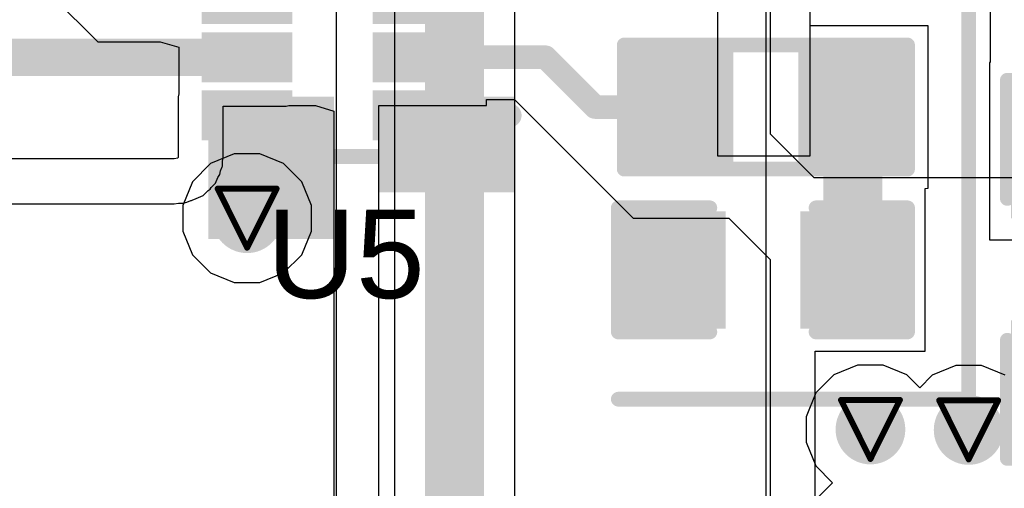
# Model space of a CAD drawing. Header units: inches. Extents: x 0 to 12.2, y 0 to 7.
# Tile 95 of 154: x 0.313 to 0.646, y 3.885 to 4.043. Entities that reach past the tile are written whole.
import ezdxf

# ---------------------------------------------------------------- set-up
doc = ezdxf.new("R2010")
doc.units = ezdxf.units.IN
doc.header["$MEASUREMENT"] = 0
for name, color, linetype in [('Bottom Layer', 5, 'Continuous'), ('Drill Drawing', 1, 'Continuous'), ('Layer 1', 16, 'Continuous'), ('Layer 2', 76, 'Continuous'), ('Top Layer', 1, 'Continuous'), ('Top Overlay', 2, 'Continuous'), ('Top Paste', 8, 'Continuous'), ('Top Solder', 216, 'Continuous'), ('Via Holes', 16, 'Continuous')]:
    doc.layers.add(name, color=color, linetype=linetype)
doc.styles.add('Arial', font='txt', dxfattribs={"height": 0.2})

# ---------------------------------------------------------------- blocks, each defined once
blk = doc.blocks.new('SOT_583_24')
at = {"layer": 'Top Layer'}
for points in [[(-0.04213, 0.03583), (-0.01575, 0.03583), (-0.01575, 0.02323), (-0.04213, 0.02323)], [(0.01575, 0.03583), (0.04213, 0.03583), (0.04213, 0.02323), (0.01575, 0.02323)], [(-0.04213, 0.01614), (-0.01575, 0.01614), (-0.01575, 0.00354), (-0.04213, 0.00354)], [(0.01575, 0.01614), (0.04213, 0.01614), (0.04213, 0.00354), (0.01575, 0.00354)], [(-0.04213, -0.00354), (-0.01575, -0.00354), (-0.01575, -0.01614), (-0.04213, -0.01614)], [(0.01575, -0.00354), (0.04213, -0.00354), (0.04213, -0.01614), (0.01575, -0.01614)], [(-0.04213, -0.02323), (-0.01575, -0.02323), (-0.01575, -0.03583), (-0.04213, -0.03583)], [(0.01575, -0.02323), (0.04213, -0.02323), (0.04213, -0.03583), (0.01575, -0.03583)]]:
    blk.add_hatch(color=1, dxfattribs=at).paths.add_polyline_path(points)
at = {"layer": 'Top Paste'}
for points in [[(-0.04213, 0.03583), (-0.01575, 0.03583), (-0.01575, 0.02323), (-0.04213, 0.02323)], [(0.01575, 0.03583), (0.04213, 0.03583), (0.04213, 0.02323), (0.01575, 0.02323)], [(-0.04213, 0.01614), (-0.01575, 0.01614), (-0.01575, 0.00354), (-0.04213, 0.00354)], [(0.01575, 0.01614), (0.04213, 0.01614), (0.04213, 0.00354), (0.01575, 0.00354)], [(-0.04213, -0.00354), (-0.01575, -0.00354), (-0.01575, -0.01614), (-0.04213, -0.01614)], [(0.01575, -0.00354), (0.04213, -0.00354), (0.04213, -0.01614), (0.01575, -0.01614)], [(-0.04213, -0.02323), (-0.01575, -0.02323), (-0.01575, -0.03583), (-0.04213, -0.03583)], [(0.01575, -0.02323), (0.04213, -0.02323), (0.04213, -0.03583), (0.01575, -0.03583)]]:
    blk.add_hatch(color=8, dxfattribs=at).paths.add_polyline_path(points)
at = {"layer": 'Top Solder'}
for points in [[(-0.04429, 0.03799), (-0.01358, 0.03799), (-0.01358, 0.02106), (-0.04429, 0.02106)], [(0.01358, 0.03799), (0.04429, 0.03799), (0.04429, 0.02106), (0.01358, 0.02106)], [(-0.04429, 0.01831), (-0.01358, 0.01831), (-0.01358, 0.00138), (-0.04429, 0.00138)], [(0.01358, 0.01831), (0.04429, 0.01831), (0.04429, 0.00138), (0.01358, 0.00138)], [(-0.04429, -0.00138), (-0.01358, -0.00138), (-0.01358, -0.01831), (-0.04429, -0.01831)], [(0.01358, -0.00138), (0.04429, -0.00138), (0.04429, -0.01831), (0.01358, -0.01831)], [(-0.04429, -0.02106), (-0.01358, -0.02106), (-0.01358, -0.03799), (-0.04429, -0.03799)], [(0.01358, -0.02106), (0.04429, -0.02106), (0.04429, -0.03799), (0.01358, -0.03799)]]:
    blk.add_hatch(color=216, dxfattribs=at).paths.add_polyline_path(points)
at = {"layer": 'Top Overlay', "const_width": 0.005}
for points in [[(-0.02362, 0.04343), (0.02362, 0.04343)], [(-0.052, 0.025), (-0.052, 0.035)], [(-0.052, 0.035), (-0.047, 0.03)], [(-0.052, 0.025), (-0.047, 0.03)], [(-0.02362, -0.04343), (0.02362, -0.04343)]]:
    blk.add_lwpolyline(points, dxfattribs=at)
at = {"layer": 'Top Overlay', "const_width": 0.0025}
for points in [[(-0.02487, 0.04343, 1), (-0.02237, 0.04343, 1)], [(0.02237, 0.04343, 1), (0.02487, 0.04343, 1)], [(-0.05325, 0.035, 1), (-0.05075, 0.035, 1)], [(-0.05325, 0.035, 1), (-0.05075, 0.035, 1)], [(-0.04825, 0.03, 1), (-0.04575, 0.03, 1)], [(-0.04825, 0.03, 1), (-0.04575, 0.03, 1)], [(-0.05325, 0.025, 1), (-0.05075, 0.025, 1)], [(-0.05325, 0.025, 1), (-0.05075, 0.025, 1)], [(-0.02487, -0.04343, 1), (-0.02237, -0.04343, 1)], [(0.02237, -0.04343, 1), (0.02487, -0.04343, 1)]]:
    blk.add_lwpolyline(points, format="xyb", close=True, dxfattribs=at)
blk = doc.blocks.new('R___0603_125')
at = {"layer": 'Top Layer'}
for points in [[(-0.015, 0.0175), (-0.015, -0.0175), (-0.045, -0.0175), (-0.045, 0.0175)], [(0.045, 0.0175), (0.045, -0.0175), (0.015, -0.0175), (0.015, 0.0175)]]:
    blk.add_hatch(color=1, dxfattribs=at).paths.add_polyline_path(points)
at = {"layer": 'Top Paste'}
for points in [[(-0.015, 0.0175), (-0.015, -0.0175), (-0.045, -0.0175), (-0.045, 0.0175)], [(0.045, 0.0175), (0.045, -0.0175), (0.015, -0.0175), (0.015, 0.0175)]]:
    blk.add_hatch(color=8, dxfattribs=at).paths.add_polyline_path(points)
at = {"layer": 'Top Solder'}
for points in [[(-0.011, 0.0215), (-0.011, -0.0215), (-0.049, -0.0215), (-0.049, 0.0215)], [(0.049, 0.0215), (0.049, -0.0215), (0.011, -0.0215), (0.011, 0.0215)]]:
    blk.add_hatch(color=216, dxfattribs=at).paths.add_polyline_path(points)
at = {"layer": 'Top Overlay', "const_width": 0.005}
for points in [[(-0.048, -0.021), (-0.048, 0.021)], [(-0.048, 0.021), (0.048, 0.021)], [(0.048, -0.021), (0.048, 0.021)], [(-0.048, -0.021), (0.048, -0.021)]]:
    blk.add_lwpolyline(points, dxfattribs=at)
at = {"layer": 'Top Overlay', "const_width": 0.0025}
for points in [[(-0.04925, 0.021, 1), (-0.04675, 0.021, 1)], [(-0.04925, 0.021, 1), (-0.04675, 0.021, 1)], [(0.04675, 0.021, 1), (0.04925, 0.021, 1)], [(0.04675, 0.021, 1), (0.04925, 0.021, 1)], [(-0.04925, -0.021, 1), (-0.04675, -0.021, 1)], [(-0.04925, -0.021, 1), (-0.04675, -0.021, 1)], [(0.04675, -0.021, 1), (0.04925, -0.021, 1)], [(0.04675, -0.021, 1), (0.04925, -0.021, 1)]]:
    blk.add_lwpolyline(points, format="xyb", close=True, dxfattribs=at)
blk = doc.blocks.new('C___0805_294')
at = {"layer": 'Top Layer'}
for points in [[(-0.06, 0.03), (-0.02, 0.03), (-0.02, -0.03), (-0.06, -0.03)], [(0.02, 0.03), (0.06, 0.03), (0.06, -0.03), (0.02, -0.03)]]:
    blk.add_hatch(color=1, dxfattribs=at).paths.add_polyline_path(points)
at = {"layer": 'Top Paste'}
for points in [[(-0.06, 0.03), (-0.02, 0.03), (-0.02, -0.03), (-0.06, -0.03)], [(0.02, 0.03), (0.06, 0.03), (0.06, -0.03), (0.02, -0.03)]]:
    blk.add_hatch(color=8, dxfattribs=at).paths.add_polyline_path(points)
at = {"layer": 'Top Solder'}
for points in [[(-0.06276, 0.03276), (-0.01724, 0.03276), (-0.01724, -0.03276), (-0.06276, -0.03276)], [(0.01724, 0.03276), (0.06276, 0.03276), (0.06276, -0.03276), (0.01724, -0.03276)]]:
    blk.add_hatch(color=216, dxfattribs=at).paths.add_polyline_path(points)
at = {"layer": 'Top Overlay', "const_width": 0.005}
for points in [[(-0.024, 0.034), (-0.064, 0.034)], [(-0.064, 0.034), (-0.064, -0.034)], [(0.024, 0.034), (0.064, 0.034)], [(0.064, 0.034), (0.064, -0.034)], [(-0.064, -0.034), (-0.024, -0.034)], [(0.024, -0.034), (0.064, -0.034)]]:
    blk.add_lwpolyline(points, dxfattribs=at)
at = {"layer": 'Top Overlay', "const_width": 0.0025}
for points in [[(-0.06525, 0.034, 1), (-0.06275, 0.034, 1)], [(-0.06525, 0.034, 1), (-0.06275, 0.034, 1)], [(-0.02525, 0.034, 1), (-0.02275, 0.034, 1)], [(0.02275, 0.034, 1), (0.02525, 0.034, 1)], [(0.06275, 0.034, 1), (0.06525, 0.034, 1)], [(0.06275, 0.034, 1), (0.06525, 0.034, 1)], [(-0.06525, -0.034, 1), (-0.06275, -0.034, 1)], [(-0.06525, -0.034, 1), (-0.06275, -0.034, 1)], [(-0.02525, -0.034, 1), (-0.02275, -0.034, 1)], [(0.02275, -0.034, 1), (0.02525, -0.034, 1)], [(0.06275, -0.034, 1), (0.06525, -0.034, 1)], [(0.06275, -0.034, 1), (0.06525, -0.034, 1)]]:
    blk.add_lwpolyline(points, format="xyb", close=True, dxfattribs=at)
blk = doc.blocks.new('C___0603_302')
at = {"layer": 'Top Layer'}
for points in [[(-0.015, 0.0175), (-0.015, -0.0175), (-0.045, -0.0175), (-0.045, 0.0175)], [(0.045, 0.0175), (0.045, -0.0175), (0.015, -0.0175), (0.015, 0.0175)]]:
    blk.add_hatch(color=1, dxfattribs=at).paths.add_polyline_path(points)
at = {"layer": 'Top Paste'}
for points in [[(-0.015, 0.0175), (-0.015, -0.0175), (-0.045, -0.0175), (-0.045, 0.0175)], [(0.045, 0.0175), (0.045, -0.0175), (0.015, -0.0175), (0.015, 0.0175)]]:
    blk.add_hatch(color=8, dxfattribs=at).paths.add_polyline_path(points)
at = {"layer": 'Top Solder'}
for points in [[(-0.01264, 0.01986), (-0.01264, -0.01986), (-0.04736, -0.01986), (-0.04736, 0.01986)], [(0.04736, 0.01986), (0.04736, -0.01986), (0.01264, -0.01986), (0.01264, 0.01986)]]:
    blk.add_hatch(color=216, dxfattribs=at).paths.add_polyline_path(points)
at = {"layer": 'Top Overlay', "const_width": 0.005}
for points in [[(-0.049, 0.021), (-0.049, -0.021)], [(-0.018, 0.021), (-0.049, 0.021)], [(0.049, 0.021), (0.018, 0.021)], [(0.049, 0.021), (0.049, -0.021)], [(-0.018, -0.021), (-0.049, -0.021)], [(0.049, -0.021), (0.018, -0.021)]]:
    blk.add_lwpolyline(points, dxfattribs=at)
at = {"layer": 'Top Overlay', "const_width": 0.0025}
for points in [[(-0.05025, 0.021, 1), (-0.04775, 0.021, 1)], [(-0.05025, 0.021, 1), (-0.04775, 0.021, 1)], [(-0.01925, 0.021, 1), (-0.01675, 0.021, 1)], [(0.01675, 0.021, 1), (0.01925, 0.021, 1)], [(0.04775, 0.021, 1), (0.05025, 0.021, 1)], [(0.04775, 0.021, 1), (0.05025, 0.021, 1)], [(-0.05025, -0.021, 1), (-0.04775, -0.021, 1)], [(-0.05025, -0.021, 1), (-0.04775, -0.021, 1)], [(-0.01925, -0.021, 1), (-0.01675, -0.021, 1)], [(0.01675, -0.021, 1), (0.01925, -0.021, 1)], [(0.04775, -0.021, 1), (0.05025, -0.021, 1)], [(0.04775, -0.021, 1), (0.05025, -0.021, 1)]]:
    blk.add_lwpolyline(points, format="xyb", close=True, dxfattribs=at)

msp = doc.modelspace()

# ---------------------------------------------------------------- hatches: boundary and pattern name
at = {"layer": 'Bottom Layer'}
h = msp.add_hatch(color=5, dxfattribs=at)
edge = h.paths.add_edge_path()
edge.add_arc((0.3897, 3.97626), 0.01181, 0, 360)
h = msp.add_hatch(color=5, dxfattribs=at)
edge = h.paths.add_edge_path()
edge.add_arc((0.60092, 3.90475), 0.01181, 0, 360)
h = msp.add_hatch(color=5, dxfattribs=at)
edge = h.paths.add_edge_path()
edge.add_arc((0.6342, 3.9046), 0.01181, 0, 360)
at = {"layer": 'Layer 1'}
h = msp.add_hatch(color=16, dxfattribs=at)
edge = h.paths.add_edge_path()
edge.add_arc((0.3897, 3.97626), 0.01181, 0, 360)
h = msp.add_hatch(color=16, dxfattribs=at)
edge = h.paths.add_edge_path()
edge.add_arc((0.60092, 3.90475), 0.01181, 0, 360)
h = msp.add_hatch(color=16, dxfattribs=at)
edge = h.paths.add_edge_path()
edge.add_arc((0.6342, 3.9046), 0.01181, 0, 360)
at = {"layer": 'Layer 2'}
h = msp.add_hatch(color=76, dxfattribs=at)
edge = h.paths.add_edge_path()
edge.add_arc((0.3897, 3.97626), 0.01181, 0, 360)
h = msp.add_hatch(color=76, dxfattribs=at)
edge = h.paths.add_edge_path()
edge.add_arc((0.60092, 3.90475), 0.01181, 0, 360)
h = msp.add_hatch(color=76, dxfattribs=at)
edge = h.paths.add_edge_path()
edge.add_arc((0.6342, 3.9046), 0.01181, 0, 360)
at = {"layer": 'Top Layer'}
for points in [[(0.29512, 4.02443), (0.40289, 4.02443), (0.40289, 4.03703), (0.29512, 4.03703)], [(0.37651, 3.96925), (0.41909, 3.96925), (0.41909, 4.01734), (0.37651, 4.01734)], [(0.37651, 4.00474), (0.41909, 4.00474), (0.41909, 4.01734), (0.37651, 4.01734)], [(0.43438, 3.98503), (0.48057, 3.98503), (0.48057, 4.01734), (0.43438, 4.01734)], [(0.43438, 4.01104), (0.4787, 4.01104), (0.4787, 4.01734), (0.43438, 4.01734)]]:
    msp.add_hatch(color=1, dxfattribs=at).paths.add_polyline_path(points)
h = msp.add_hatch(color=1, dxfattribs=at)
edge = h.paths.add_edge_path()
edge.add_arc((0.3897, 3.97626), 0.01181, 0, 360)
h = msp.add_hatch(color=1, dxfattribs=at)
edge = h.paths.add_edge_path()
edge.add_arc((0.60092, 3.90475), 0.01181, 0, 360)
h = msp.add_hatch(color=1, dxfattribs=at)
edge = h.paths.add_edge_path()
edge.add_arc((0.6342, 3.9046), 0.01181, 0, 360)
at = {"layer": 'Via Holes'}
h = msp.add_hatch(color=7, dxfattribs=at)
edge = h.paths.add_edge_path()
edge.add_arc((0.3897, 3.97626), 0.00591, 0, 360)
h = msp.add_hatch(color=7, dxfattribs=at)
edge = h.paths.add_edge_path()
edge.add_arc((0.60092, 3.90475), 0.00591, 0, 360)
h = msp.add_hatch(color=7, dxfattribs=at)
edge = h.paths.add_edge_path()
edge.add_arc((0.6342, 3.9046), 0.00591, 0, 360)

# ---------------------------------------------------------------- linework, layer by layer
at = {"layer": 'Drill Drawing', "const_width": 0.002}
for points in [[(0.3797, 3.98626), (0.3997, 3.98626)], [(0.3797, 3.98626), (0.3897, 3.96626)], [(0.3897, 3.96626), (0.3997, 3.98626)], [(0.59092, 3.91475), (0.61092, 3.91475)], [(0.59092, 3.91475), (0.60092, 3.89475)], [(0.60092, 3.89475), (0.61092, 3.91475)], [(0.6242, 3.9146), (0.6442, 3.9146)], [(0.6242, 3.9146), (0.6342, 3.8946)], [(0.6342, 3.8946), (0.6442, 3.9146)]]:
    msp.add_lwpolyline(points, dxfattribs=at)
at = {"layer": 'Drill Drawing', "const_width": 0.001}
for points in [[(0.3792, 3.98626, 1), (0.3802, 3.98626, 1)], [(0.3792, 3.98626, 1), (0.3802, 3.98626, 1)], [(0.3992, 3.98626, 1), (0.4002, 3.98626, 1)], [(0.3992, 3.98626, 1), (0.4002, 3.98626, 1)], [(0.3892, 3.96626, 1), (0.3902, 3.96626, 1)], [(0.3892, 3.96626, 1), (0.3902, 3.96626, 1)], [(0.59042, 3.91475, 1), (0.59142, 3.91475, 1)], [(0.59042, 3.91475, 1), (0.59142, 3.91475, 1)], [(0.61042, 3.91475, 1), (0.61142, 3.91475, 1)], [(0.61042, 3.91475, 1), (0.61142, 3.91475, 1)], [(0.6237, 3.9146, 1), (0.6247, 3.9146, 1)], [(0.6237, 3.9146, 1), (0.6247, 3.9146, 1)], [(0.6437, 3.9146, 1), (0.6447, 3.9146, 1)], [(0.6437, 3.9146, 1), (0.6447, 3.9146, 1)], [(0.60042, 3.89475, 1), (0.60142, 3.89475, 1)], [(0.60042, 3.89475, 1), (0.60142, 3.89475, 1)], [(0.6337, 3.8946, 1), (0.6347, 3.8946, 1)], [(0.6337, 3.8946, 1), (0.6347, 3.8946, 1)]]:
    msp.add_lwpolyline(points, format="xyb", close=True, dxfattribs=at)
at = {"layer": 'Layer 2'}
for p, q in [((0.42, 3.68318), (0.42, 4.25619)), ((0.56549, 4.25588), (0.56549, 3.78139)), ((0.56693, 4.25444), (0.56693, 4.00477)), ((0.43961, 4.20229), (0.43961, 3.79181)), ((0.48039, 3.80026), (0.48039, 4.15891)), ((0.56693, 4.00477), (0.5817, 3.99)), ((0.38536, 3.99807), (0.37734, 3.99475)), ((0.39404, 3.99807), (0.38536, 3.99807)), ((0.40205, 3.99475), (0.39404, 3.99807)), ((0.37734, 3.99475), (0.37121, 3.98861)), ((0.40819, 3.98861), (0.40205, 3.99475)), ((0.37121, 3.98861), (0.36789, 3.9806)), ((0.41151, 3.9806), (0.40819, 3.98861)), ((0.5817, 3.99), (1.42584, 3.99)), ((0.36789, 3.9806), (0.36789, 3.97192)), ((0.41151, 3.97192), (0.41151, 3.9806)), ((0.36789, 3.97192), (0.37121, 3.9639)), ((0.40819, 3.9639), (0.41151, 3.97192)), ((0.37121, 3.9639), (0.37734, 3.95777)), ((0.40205, 3.95777), (0.40819, 3.9639)), ((0.37734, 3.95777), (0.38536, 3.95445)), ((0.39404, 3.95445), (0.40205, 3.95777)), ((0.38536, 3.95445), (0.39404, 3.95445)), ((0.59658, 3.92656), (0.58856, 3.92324)), ((0.60525, 3.92656), (0.59658, 3.92656)), ((0.61327, 3.92324), (0.60525, 3.92656)), ((0.62986, 3.92641), (0.62184, 3.92309)), ((0.63854, 3.92641), (0.62986, 3.92641)), ((0.64655, 3.92309), (0.63854, 3.92641)), ((0.58856, 3.92324), (0.58243, 3.9171)), ((0.61763, 3.91888), (0.61327, 3.92324)), ((0.62184, 3.92309), (0.61763, 3.91888)), ((0.58243, 3.9171), (0.5791, 3.90908)), ((0.5791, 3.90908), (0.5791, 3.90041)), ((0.5791, 3.90041), (0.58243, 3.89239)), ((0.58243, 3.89239), (0.58808, 3.88674)), ((0.58808, 3.88674), (0.58243, 3.88109))]:
    msp.add_line(p, q, dxfattribs=at)
at = {"layer": 'Layer 2', "const_width": 0.02}
msp.add_lwpolyline([(0.46, 3.79181), (0.46, 4.20229)], dxfattribs=at)
at = {"layer": 'Top Layer'}
for p, q in [((0.64154, 4.21261), (0.64154, 4.02895)), ((0.54905, 4.14196), (0.54905, 3.99739)), ((0.58049, 3.99739), (0.58049, 4.14196)), ((0.58049, 4.04138), (0.58049, 4.10061)), ((0.319, 4.056), (0.33908, 4.03592)), ((0.62049, 4.04138), (0.58049, 4.04138)), ((0.62049, 3.98638), (0.62049, 4.04138)), ((0.33908, 4.03592), (0.36026, 4.03592)), ((0.36026, 4.03592), (0.36651, 4.03411)), ((0.36651, 4.03411), (0.36651, 4.02734)), ((0.36651, 4.02734), (0.36651, 4.02734)), ((0.36651, 4.02734), (0.36651, 4.02711)), ((0.64154, 4.02895), (0.64131, 4.02895)), ((0.64131, 4.02895), (0.64131, 3.96895)), ((0.36651, 4.02711), (0.36651, 4.01833)), ((0.36651, 4.01833), (0.36631, 4.01734)), ((0.36631, 4.01734), (0.36631, 3.9969)), ((0.38161, 3.9969), (0.38161, 4.01423)), ((0.38161, 4.01423), (0.40289, 4.01423)), ((0.40289, 4.01423), (0.40387, 4.01443)), ((0.40387, 4.01443), (0.41289, 4.01443)), ((0.41289, 4.01443), (0.41907, 4.01251)), ((0.43438, 3.79225), (0.43438, 4.01443)), ((0.43438, 4.01443), (0.47076, 4.01443)), ((0.47076, 4.01443), (0.47076, 4.01645)), ((0.47076, 4.01645), (0.4803, 4.01645)), ((0.4803, 4.01645), (0.52049, 3.97626)), ((0.41907, 4.01251), (0.41909, 4.01241)), ((0.41909, 4.01241), (0.41909, 4.01168)), ((0.41909, 4.01168), (0.41909, 3.79225)), ((0.54905, 3.99739), (0.58049, 3.99739)), ((0.365, 3.99638), (0.26223, 3.99638)), ((0.36626, 3.99663), (0.365, 3.99638)), ((0.36631, 3.9969), (0.36626, 3.99663)), ((0.38126, 3.99364), (0.38131, 3.99391)), ((0.38131, 3.99542), (0.38161, 3.9969)), ((0.38131, 3.99391), (0.38131, 3.99542)), ((0.37976, 3.99002), (0.38044, 3.99104)), ((0.38044, 3.99104), (0.38068, 3.99225)), ((0.38068, 3.99225), (0.38126, 3.99364)), ((0.38126, 3.99364), (0.38126, 3.99364)), ((0.38126, 3.99364), (0.38126, 3.99364)), ((0.37753, 3.98668), (0.37898, 3.98813)), ((0.37898, 3.98813), (0.37976, 3.99002)), ((0.37898, 3.98813), (0.37898, 3.98813)), ((0.37898, 3.98813), (0.37898, 3.98813)), ((0.37244, 3.98295), (0.37476, 3.98391)), ((0.37476, 3.98391), (0.37653, 3.98568)), ((0.37476, 3.98391), (0.37476, 3.98391)), ((0.37476, 3.98391), (0.37476, 3.98391)), ((0.37653, 3.98568), (0.37713, 3.98608)), ((0.37713, 3.98608), (0.37753, 3.98668)), ((0.61949, 3.98626), (0.62049, 3.98638)), ((0.61949, 3.93126), (0.61949, 3.98626)), ((0.26223, 3.98108), (0.365, 3.98108)), ((0.365, 3.98108), (0.36648, 3.98138)), ((0.36648, 3.98138), (0.36799, 3.98138)), ((0.36799, 3.98138), (0.36924, 3.98163)), ((0.36924, 3.98163), (0.36924, 3.98163)), ((0.36924, 3.98163), (0.36925, 3.98163)), ((0.36925, 3.98163), (0.37064, 3.9822)), ((0.37064, 3.9822), (0.37086, 3.98225)), ((0.37086, 3.98225), (0.37104, 3.98237)), ((0.37104, 3.98237), (0.37185, 3.9827)), ((0.37185, 3.9827), (0.37217, 3.98277)), ((0.37217, 3.98277), (0.37244, 3.98295)), ((0.52049, 3.97626), (0.55292, 3.97626)), ((0.55292, 3.97626), (0.56693, 3.96225)), ((0.64131, 3.96895), (0.65075, 3.96895)), ((0.56693, 3.96225), (0.56693, 3.79787)), ((0.58222, 3.79908), (0.58222, 3.93126)), ((0.58222, 3.93126), (0.61949, 3.93126))]:
    msp.add_line(p, q, dxfattribs=at)
for points, const_width in [([(0.44757, 4.03073), (0.4908, 4.03073)], 0.008), ([(0.4908, 4.03073), (0.50765, 4.01388)], 0.008), ([(0.59499, 4.01338), (0.59549, 4.01388)], 0.02), ([(0.59499, 3.95926), (0.59499, 4.01338)], 0.02), ([(0.50765, 4.01388), (0.53549, 4.01388)], 0.008), ([(0.53549, 4.01388), (0.53549, 4.01638)], 0.008), ([(0.3897, 3.97626), (0.3897, 4.00655)], 0.02), ([(0.44757, 4.01104), (0.4787, 4.01104)], 0.008), ([(0.59449, 3.95876), (0.59499, 3.95926)], 0.02), ([(0.53449, 3.95876), (0.53449, 3.96126)], 0.008)]:
    msp.add_lwpolyline(points, dxfattribs=dict(at, const_width=const_width))
for points, const_width in [([(0.44557, 4.03073, 1), (0.44957, 4.03073, 1)], 0.004), ([(0.4888, 4.03073, 1), (0.4928, 4.03073, 1)], 0.004), ([(0.4888, 4.03073, 1), (0.4928, 4.03073, 1)], 0.004), ([(0.59049, 4.01388, 1), (0.60049, 4.01388, 1)], 0.01), ([(0.58999, 4.01338, 1), (0.59999, 4.01338, 1)], 0.01), ([(0.58999, 4.01338, 1), (0.59999, 4.01338, 1)], 0.01), ([(0.50565, 4.01388, 1), (0.50965, 4.01388, 1)], 0.004), ([(0.50565, 4.01388, 1), (0.50965, 4.01388, 1)], 0.004), ([(0.53349, 4.01638, 1), (0.53749, 4.01638, 1)], 0.004), ([(0.53349, 4.01388, 1), (0.53749, 4.01388, 1)], 0.004), ([(0.53349, 4.01388, 1), (0.53749, 4.01388, 1)], 0.004), ([(0.3847, 4.00655, 1), (0.3947, 4.00655, 1)], 0.01), ([(0.44557, 4.01104, 1), (0.44957, 4.01104, 1)], 0.004), ([(0.4767, 4.01104, 1), (0.4807, 4.01104, 1)], 0.004), ([(0.3847, 3.97626, 1), (0.3947, 3.97626, 1)], 0.01), ([(0.58949, 3.95876, 1), (0.59949, 3.95876, 1)], 0.01), ([(0.58999, 3.95926, 1), (0.59999, 3.95926, 1)], 0.01), ([(0.58999, 3.95926, 1), (0.59999, 3.95926, 1)], 0.01), ([(0.53249, 3.96126, 1), (0.53649, 3.96126, 1)], 0.004), ([(0.53249, 3.95876, 1), (0.53649, 3.95876, 1)], 0.004)]:
    msp.add_lwpolyline(points, format="xyb", close=True, dxfattribs=dict(at, const_width=const_width))
at = {"layer": 'Top Overlay', "const_width": 0.005}
for points in [[(0.6342, 3.915), (0.6342, 4.28)], [(0.51549, 3.915), (0.6342, 3.915)]]:
    msp.add_lwpolyline(points, dxfattribs=at)
at = {"layer": 'Top Overlay', "const_width": 0.0025}
for points in [[(0.51424, 3.915, 1), (0.51674, 3.915, 1)], [(0.63295, 3.915, 1), (0.63545, 3.915, 1)], [(0.63295, 3.915, 1), (0.63545, 3.915, 1)]]:
    msp.add_lwpolyline(points, format="xyb", close=True, dxfattribs=at)

# ---------------------------------------------------------------- block references
for name, p in [('SOT_583_24', (0.41864, 4.04057)), ('R___0603_125', (0.56549, 4.01388))]:
    msp.add_blockref(name, p)
for name, p, rotation in [('C___0805_294', (0.68131, 3.95895), 90), ('C___0603_302', (0.56449, 3.95876), 180)]:
    msp.add_blockref(name, p, dxfattribs=dict(rotation=rotation))

# ---------------------------------------------------------------- texts
at = {"layer": 'Top Overlay', "style": 'Arial'}
msp.add_text('U5', height=0.03, dxfattribs=at).set_placement((0.39633, 3.9492))

doc.saveas('drawing.dxf')
